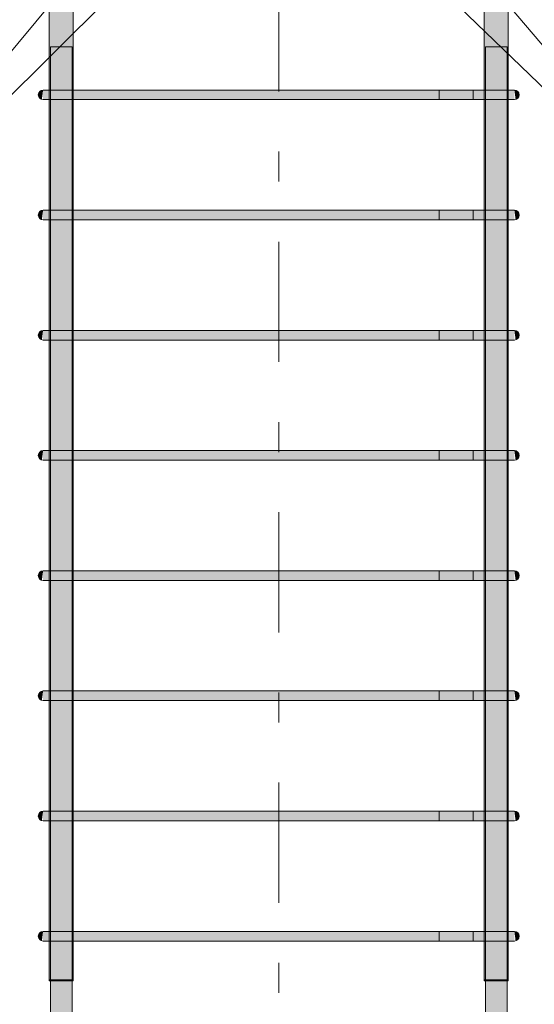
# Model space of a CAD drawing. Header units: millimetres. Extents: x -25607 to 9385, y 1894 to 10168.
# Tile 44 of 181: x -13380 to -12952, y 7863 to 8682. Entities that reach past the tile are written whole.
import ezdxf

# ---------------------------------------------------------------- set-up
doc = ezdxf.new("R2010")
doc.units = ezdxf.units.MM
doc.linetypes.add('Čára osnovy', pattern=[225, 100, -50, 25, -50])
for name, color, linetype, lineweight in [('S-GRID', 1, 'Continuous', 5), ('S-RBAR', 171, 'Continuous', 5), ('S-RBAR-IDEN', 171, 'Continuous', 5)]:
    doc.layers.add(name, color=color, linetype=linetype, lineweight=lineweight)

msp = doc.modelspace()

# ---------------------------------------------------------------- hatches: boundary and pattern name
at = {"layer": 'S-RBAR'}
h = msp.add_hatch(color=7, dxfattribs=at)
h.paths.add_polyline_path([(-13335.95, 7883.8), (-13335.95, 7916), (-13336.95, 7916), (-13336.95, 7883.8)])
h.paths.add_polyline_path([(-13355.95, 7883.8), (-13354.95, 7883.8), (-13355.14, 7916), (-13355.95, 7916), (-13355.95, 7884.87)])
h.paths.add_polyline_path([(-13355.95, 7924), (-13354.95, 7924), (-13355.14, 8016), (-13355.95, 8016), (-13355.95, 7946.05)])
h.paths.add_polyline_path([(-13335.95, 7924), (-13335.95, 8016), (-13336.95, 8016), (-13336.95, 7924)])
h.paths.add_polyline_path([(-13336.95, 8024), (-13335.95, 8024), (-13335.95, 8116), (-13336.95, 8116), (-13336.95, 8068.42)])
h.paths.add_polyline_path([(-13355.95, 8024), (-13354.95, 8024), (-13355.14, 8116), (-13355.95, 8116), (-13355.95, 8068.42)])
h.paths.add_polyline_path([(-13336.95, 8124), (-13335.95, 8124), (-13335.95, 8216), (-13336.95, 8216), (-13336.95, 8129.6)])
h.paths.add_polyline_path([(-13355.95, 8124), (-13354.95, 8124), (-13355.14, 8216), (-13355.95, 8216), (-13355.95, 8129.6)])
h.paths.add_polyline_path([(-13335.95, 8224), (-13335.95, 8316), (-13336.95, 8316), (-13336.95, 8224)])
h.paths.add_polyline_path([(-13355.95, 8224), (-13354.95, 8224), (-13355.14, 8316), (-13355.95, 8316), (-13355.95, 8251.97)])
h.paths.add_polyline_path([(-13355.14, 8324), (-13354.95, 8324), (-13355.14, 8416), (-13355.95, 8416), (-13355.95, 8324)])
h.paths.add_polyline_path([(-13336.95, 8324), (-13335.95, 8324), (-13335.95, 8416), (-13336.95, 8416), (-13336.95, 8374.34)])
h.paths.add_polyline_path([(-13336.95, 8424), (-13335.95, 8424), (-13335.95, 8516), (-13336.95, 8516), (-13336.95, 8435.52)])
h.paths.add_polyline_path([(-13354.95, 8424), (-13355.14, 8516), (-13355.95, 8516), (-13355.95, 8424), (-13355.14, 8424)])
h.paths.add_polyline_path([(-13355.95, 8524), (-13354.95, 8524), (-13355.14, 8616), (-13355.95, 8616), (-13355.95, 8557.89)])
h.paths.add_polyline_path([(-13335.95, 8524), (-13335.95, 8616), (-13336.95, 8616), (-13336.95, 8524)])
h.paths.add_polyline_path([(-13354.95, 8624), (-13354.95, 8660), (-13336.95, 8660), (-13336.95, 8624), (-13335.95, 8624), (-13335.95, 8707.64), (-13353, 8707.64), (-13353.17, 8700), (-13355.95, 8700), (-13355.95, 8699.07), (-13353.17, 8698.71), (-13353.67, 8697.5), (-13354.46, 8696.46), (-13355.95, 8695), (-13355.95, 8624), (-13355.14, 8624)])
h.paths.add_polyline_path([(-13353, 8729.64), (-13335.95, 8729.64), (-13335.95, 8783.8), (-13353, 8783.8), (-13353, 8741.44)])
h = msp.add_hatch(color=7, dxfattribs=at)
h.paths.add_polyline_path([(-12974.05, 7883.8), (-12974.05, 7916), (-12975.05, 7916), (-12975.05, 7883.8)])
h.paths.add_polyline_path([(-12994.05, 7883.8), (-12993.05, 7883.8), (-12993.05, 7916), (-12994.05, 7916), (-12994.05, 7884.87)])
h.paths.add_polyline_path([(-12994.05, 7924), (-12993.05, 7924), (-12993.05, 8016), (-12994.05, 8016), (-12994.05, 7946.05)])
h.paths.add_polyline_path([(-12974.05, 7924), (-12974.05, 8016), (-12975.05, 8016), (-12974.86, 7924)])
h.paths.add_polyline_path([(-12994.05, 8024), (-12993.05, 8024), (-12993.05, 8116), (-12994.05, 8116), (-12994.05, 8037.83)])
h.paths.add_polyline_path([(-12974.05, 8024), (-12974.05, 8116), (-12975.05, 8116), (-12974.86, 8024)])
h.paths.add_polyline_path([(-12993.05, 8124), (-12993.05, 8216), (-12994.05, 8216), (-12994.05, 8124)])
h.paths.add_polyline_path([(-12974.86, 8124), (-12974.05, 8124), (-12974.05, 8216), (-12975.05, 8216), (-12975.05, 8124)])
h.paths.add_polyline_path([(-12974.86, 8224), (-12974.05, 8224), (-12974.05, 8316), (-12975.05, 8316), (-12975.05, 8224)])
h.paths.add_polyline_path([(-12994.05, 8224), (-12993.05, 8224), (-12993.05, 8316), (-12994.05, 8316), (-12994.05, 8251.97)])
h.paths.add_polyline_path([(-12975.05, 8324), (-12974.05, 8324), (-12974.05, 8416), (-12975.05, 8416), (-12975.05, 8343.75)])
h.paths.add_polyline_path([(-12994.05, 8324), (-12993.05, 8324), (-12993.05, 8416), (-12994.05, 8416), (-12994.05, 8343.75)])
h.paths.add_polyline_path([(-12993.05, 8424), (-12993.05, 8516), (-12994.05, 8516), (-12994.05, 8424)])
h.paths.add_polyline_path([(-12974.86, 8424), (-12974.05, 8424), (-12974.05, 8516), (-12975.05, 8516), (-12975.05, 8424)])
h.paths.add_polyline_path([(-12974.86, 8524), (-12974.05, 8524), (-12974.05, 8616), (-12975.05, 8616), (-12975.05, 8524)])
h.paths.add_polyline_path([(-12993.05, 8524), (-12993.05, 8616), (-12994.05, 8616), (-12994.05, 8524)])
h.paths.add_polyline_path([(-12974.86, 8624), (-12974.05, 8624), (-12974.05, 8696.18), (-12974.42, 8696.46), (-12975.21, 8697.5), (-12975.71, 8698.71), (-12975.88, 8701.67), (-12975.88, 8707.64), (-12994.05, 8707.64), (-12994.05, 8624), (-12993.05, 8624), (-12993.05, 8660), (-12975.05, 8660), (-12975.05, 8624)])
h.paths.add_polyline_path([(-12974.05, 8699.76), (-12974.05, 8700), (-12975.88, 8700)])
h.paths.add_polyline_path([(-12975.88, 8729.64), (-12975.88, 8783.8), (-12994.05, 8783.8), (-12994.05, 8729.64)])
h = msp.add_hatch(color=7, dxfattribs=at)
h.paths.add_polyline_path([(-13345.15, 5870), (-13336.95, 5870), (-13336.95, 5916), (-13354.95, 5916), (-13354.95, 5870), (-13348.65, 5870)])
h.paths.add_polyline_path([(-13354.95, 5924), (-13336.95, 5924), (-13336.95, 6016), (-13354.95, 6016), (-13354.95, 5926.99)])
h.paths.add_polyline_path([(-13345.15, 6024), (-13336.95, 6024), (-13336.95, 6116), (-13354.95, 6116), (-13354.95, 6024), (-13348.65, 6024)])
h.paths.add_polyline_path([(-13348.65, 6124), (-13336.95, 6124), (-13336.95, 6216), (-13354.95, 6216), (-13354.95, 6124), (-13351.9, 6124)])
h.paths.add_polyline_path([(-13345.15, 6224), (-13336.95, 6224), (-13336.95, 6316), (-13354.95, 6316), (-13354.95, 6224), (-13348.65, 6224)])
h.paths.add_polyline_path([(-13344.83, 6324), (-13336.95, 6324), (-13336.95, 6416), (-13354.95, 6416), (-13354.95, 6324), (-13345.15, 6324)])
h.paths.add_polyline_path([(-13354.95, 6424), (-13336.95, 6424), (-13336.95, 6516), (-13354.95, 6516), (-13354.95, 6477.65)])
h.paths.add_polyline_path([(-13344.83, 6524), (-13336.95, 6524), (-13336.95, 6616), (-13354.95, 6616), (-13354.95, 6524), (-13345.15, 6524)])
h.paths.add_polyline_path([(-13354.95, 6624), (-13336.95, 6624), (-13336.95, 6716), (-13354.95, 6716), (-13354.95, 6661.2)])
h.paths.add_polyline_path([(-13336.95, 6724), (-13336.95, 6816), (-13354.95, 6816), (-13354.95, 6724), (-13341, 6724)])
h.paths.add_polyline_path([(-13348.65, 6824), (-13336.95, 6824), (-13336.95, 6916), (-13354.95, 6916), (-13354.95, 6824), (-13351.9, 6824)])
h.paths.add_polyline_path([(-13341, 6924), (-13336.95, 6924), (-13336.95, 7016), (-13354.95, 7016), (-13354.95, 6924), (-13344.83, 6924)])
h.paths.add_polyline_path([(-13345.15, 7024), (-13336.95, 7024), (-13336.95, 7116), (-13354.95, 7116), (-13354.95, 7024), (-13348.65, 7024)])
h.paths.add_polyline_path([(-13354.95, 7124), (-13336.95, 7124), (-13336.95, 7216), (-13354.95, 7216), (-13354.95, 7150.67)])
h.paths.add_polyline_path([(-13336.95, 7224), (-13336.95, 7316), (-13354.95, 7316), (-13354.95, 7224), (-13341, 7224)])
h.paths.add_polyline_path([(-13344.83, 7324), (-13336.95, 7324), (-13336.95, 7416), (-13354.95, 7416), (-13354.95, 7324), (-13345.15, 7324)])
h.paths.add_polyline_path([(-13345.15, 7424), (-13336.95, 7424), (-13336.95, 7516), (-13354.95, 7516), (-13354.95, 7424), (-13348.65, 7424)])
h.paths.add_polyline_path([(-13354.95, 7524), (-13336.95, 7524), (-13336.95, 7616), (-13354.95, 7616), (-13354.95, 7578.95)])
h.paths.add_polyline_path([(-13345.15, 7624), (-13336.95, 7624), (-13336.95, 7716), (-13354.95, 7716), (-13354.95, 7624), (-13348.65, 7624)])
h.paths.add_polyline_path([(-13345.15, 7724), (-13336.95, 7724), (-13336.95, 7816), (-13354.95, 7816), (-13354.95, 7724), (-13348.65, 7724)])
h.paths.add_polyline_path([(-13336.95, 7824), (-13336.95, 7916), (-13354.95, 7916), (-13354.95, 7824), (-13341, 7824)])
h.paths.add_polyline_path([(-13345.15, 7924), (-13336.95, 7924), (-13336.95, 8016), (-13354.95, 8016), (-13354.95, 7924), (-13348.65, 7924)])
h.paths.add_polyline_path([(-13341, 8024), (-13336.95, 8024), (-13336.95, 8116), (-13354.95, 8116), (-13354.95, 8024), (-13344.83, 8024)])
h.paths.add_polyline_path([(-13344.83, 8124), (-13336.95, 8124), (-13336.95, 8216), (-13354.95, 8216), (-13354.95, 8124), (-13345.15, 8124)])
h.paths.add_polyline_path([(-13345.15, 8224), (-13336.95, 8224), (-13336.95, 8316), (-13354.95, 8316), (-13354.95, 8224), (-13348.65, 8224)])
h.paths.add_polyline_path([(-13341, 8324), (-13336.95, 8324), (-13336.95, 8416), (-13354.95, 8416), (-13354.95, 8324), (-13344.83, 8324)])
h.paths.add_polyline_path([(-13345.15, 8424), (-13336.95, 8424), (-13336.95, 8516), (-13354.95, 8516), (-13354.95, 8424), (-13348.65, 8424)])
h.paths.add_polyline_path([(-13345.15, 8524), (-13336.95, 8524), (-13336.95, 8616), (-13354.95, 8616), (-13354.95, 8524), (-13348.65, 8524)])
h.paths.add_polyline_path([(-13345.15, 8624), (-13336.95, 8624), (-13336.95, 8660), (-13354.95, 8660), (-13354.95, 8624), (-13348.65, 8624)])
h = msp.add_hatch(color=7, dxfattribs=at)
h.paths.add_polyline_path([(-12993.05, 5870), (-12975.05, 5870), (-12975.05, 5916), (-12993.05, 5916), (-12993.05, 5896.4)])
h.paths.add_polyline_path([(-12978.1, 5924), (-12975.05, 5924), (-12975.05, 6016), (-12993.05, 6016), (-12993.05, 5924), (-12981.35, 5924)])
h.paths.add_polyline_path([(-12989, 6024), (-12975.05, 6024), (-12975.05, 6116), (-12993.05, 6116), (-12993.05, 6024)])
h.paths.add_polyline_path([(-12978.1, 6124), (-12975.05, 6124), (-12975.05, 6216), (-12993.05, 6216), (-12993.05, 6124), (-12981.35, 6124)])
h.paths.add_polyline_path([(-12978.1, 6224), (-12975.05, 6224), (-12975.05, 6316), (-12993.05, 6316), (-12993.05, 6224), (-12981.35, 6224)])
h.paths.add_polyline_path([(-12978.1, 6324), (-12975.05, 6324), (-12975.05, 6416), (-12993.05, 6416), (-12993.05, 6324), (-12981.35, 6324)])
h.paths.add_polyline_path([(-12993.05, 6424), (-12975.05, 6424), (-12975.05, 6516), (-12993.05, 6516), (-12993.05, 6447.05)])
h.paths.add_polyline_path([(-12981.35, 6524), (-12975.05, 6524), (-12975.05, 6616), (-12993.05, 6616), (-12993.05, 6524), (-12985.17, 6524)])
h.paths.add_polyline_path([(-12978.1, 6624), (-12975.05, 6624), (-12975.05, 6716), (-12993.05, 6716), (-12993.05, 6624), (-12981.35, 6624)])
h.paths.add_polyline_path([(-12989, 6724), (-12975.05, 6724), (-12975.05, 6816), (-12993.05, 6816), (-12993.05, 6724)])
h.paths.add_polyline_path([(-12978.1, 6824), (-12975.05, 6824), (-12975.05, 6916), (-12993.05, 6916), (-12993.05, 6824), (-12981.35, 6824)])
h.paths.add_polyline_path([(-12978.1, 6924), (-12975.05, 6924), (-12975.05, 7016), (-12993.05, 7016), (-12993.05, 6924), (-12981.35, 6924)])
h.paths.add_polyline_path([(-12978.1, 7024), (-12975.05, 7024), (-12975.05, 7116), (-12993.05, 7116), (-12993.05, 7024), (-12981.35, 7024)])
h.paths.add_polyline_path([(-12989, 7124), (-12975.05, 7124), (-12975.05, 7216), (-12993.05, 7216), (-12993.05, 7124)])
h.paths.add_polyline_path([(-12978.1, 7224), (-12975.05, 7224), (-12975.05, 7316), (-12993.05, 7316), (-12993.05, 7224), (-12981.35, 7224)])
h.paths.add_polyline_path([(-12978.1, 7324), (-12975.05, 7324), (-12975.05, 7416), (-12993.05, 7416), (-12993.05, 7324), (-12981.35, 7324)])
h.paths.add_polyline_path([(-12978.1, 7424), (-12975.05, 7424), (-12975.05, 7516), (-12993.05, 7516), (-12993.05, 7424), (-12981.35, 7424)])
h.paths.add_polyline_path([(-12993.05, 7524), (-12975.05, 7524), (-12975.05, 7616), (-12993.05, 7616), (-12993.05, 7548.36)])
h.paths.add_polyline_path([(-12978.1, 7624), (-12975.05, 7624), (-12975.05, 7716), (-12993.05, 7716), (-12993.05, 7624), (-12981.35, 7624)])
h.paths.add_polyline_path([(-12978.1, 7724), (-12975.05, 7724), (-12975.05, 7816), (-12993.05, 7816), (-12993.05, 7724), (-12981.35, 7724)])
h.paths.add_polyline_path([(-12989, 7824), (-12975.05, 7824), (-12975.05, 7916), (-12993.05, 7916), (-12993.05, 7824)])
h.paths.add_polyline_path([(-12978.1, 7924), (-12975.05, 7924), (-12975.05, 8016), (-12993.05, 8016), (-12993.05, 7924), (-12981.35, 7924)])
h.paths.add_polyline_path([(-12978.1, 8024), (-12975.05, 8024), (-12975.05, 8116), (-12993.05, 8116), (-12993.05, 8024), (-12981.35, 8024)])
h.paths.add_polyline_path([(-12978.1, 8124), (-12975.05, 8124), (-12975.05, 8216), (-12993.05, 8216), (-12993.05, 8124), (-12981.35, 8124)])
h.paths.add_polyline_path([(-12989, 8224), (-12975.05, 8224), (-12975.05, 8316), (-12993.05, 8316), (-12993.05, 8224)])
h.paths.add_polyline_path([(-12978.1, 8324), (-12975.05, 8324), (-12975.05, 8416), (-12993.05, 8416), (-12993.05, 8324), (-12981.35, 8324)])
h.paths.add_polyline_path([(-12981.35, 8424), (-12975.05, 8424), (-12975.05, 8516), (-12993.05, 8516), (-12993.05, 8424), (-12985.17, 8424)])
h.paths.add_polyline_path([(-12978.1, 8524), (-12975.05, 8524), (-12975.05, 8616), (-12993.05, 8616), (-12993.05, 8524), (-12981.35, 8524)])
h.paths.add_polyline_path([(-12993.05, 8624), (-12975.05, 8624), (-12975.05, 8660), (-12993.05, 8660), (-12993.05, 8649.66)])
for points in [[(-13362.04, 8616.14), (-13361, 8624), (-13363, 8623.46), (-13364.46, 8622), (-13365, 8620), (-13364.46, 8618), (-13363, 8616.54)], [(-13344.83, 8616), (-13341, 8616), (-13341, 8624), (-13361, 8624), (-13361, 8616), (-13345.15, 8616)], [(-13007.18, 8616), (-12989, 8616), (-12989, 8624), (-13341, 8624), (-13341, 8616), (-13084.34, 8616)], [(-12989, 8616), (-12969, 8616), (-12969, 8624), (-12989, 8624), (-12989, 8619.07)], [(-12967.96, 8616.14), (-12967, 8616.54), (-12965.54, 8618), (-12965, 8620), (-12965.54, 8622), (-12967, 8623.46), (-12969, 8624), (-12968.34, 8618.96)], [(-13362.04, 8516.14), (-13361, 8524), (-13363, 8523.46), (-13364.46, 8522), (-13365, 8520), (-13364.46, 8518), (-13363, 8516.54)], [(-13351.9, 8516), (-13341, 8516), (-13341, 8524), (-13361, 8524), (-13361, 8516), (-13354.4, 8516)], [(-13238.66, 8516), (-12989, 8516), (-12989, 8524), (-13341, 8524), (-13341, 8516), (-13315.82, 8516)], [(-12970.52, 8516), (-12969, 8516.14), (-12969, 8524), (-12989, 8524), (-12989, 8516), (-12972.69, 8516)], [(-12967.96, 8516.14), (-12967, 8516.54), (-12965.54, 8518), (-12965, 8520), (-12965.54, 8522), (-12967, 8523.46), (-12969, 8524), (-12968.34, 8518.96)], [(-13362.04, 8416.14), (-13361, 8424), (-13363, 8423.46), (-13364.46, 8422), (-13365, 8420), (-13364.46, 8418), (-13363, 8416.54)], [(-13351.9, 8416), (-13341, 8416), (-13341, 8424), (-13361, 8424), (-13361, 8416), (-13354.4, 8416)], [(-13238.66, 8416), (-12989, 8416), (-12989, 8424), (-13341, 8424), (-13341, 8416), (-13315.82, 8416)], [(-12970.52, 8416), (-12969, 8416.14), (-12969, 8424), (-12989, 8424), (-12989, 8416), (-12972.69, 8416)], [(-12967.96, 8416.14), (-12967, 8416.54), (-12965.54, 8418), (-12965, 8420), (-12965.54, 8422), (-12967, 8423.46), (-12969, 8424), (-12968.34, 8418.96)], [(-13362.04, 8316.14), (-13361, 8324), (-13363, 8323.46), (-13364.46, 8322), (-13365, 8320), (-13364.46, 8318), (-13363, 8316.54)], [(-13351.9, 8316), (-13341, 8316), (-13341, 8324), (-13361, 8324), (-13361, 8316), (-13354.4, 8316)], [(-13238.66, 8316), (-12989, 8316), (-12989, 8324), (-13341, 8324), (-13341, 8316), (-13315.82, 8316)], [(-12970.52, 8316), (-12969, 8316.14), (-12969, 8324), (-12989, 8324), (-12989, 8316), (-12972.69, 8316)], [(-12967.96, 8316.14), (-12967, 8316.54), (-12965.54, 8318), (-12965, 8320), (-12965.54, 8322), (-12967, 8323.46), (-12969, 8324), (-12968.34, 8318.96)], [(-13362.04, 8216.14), (-13361, 8224), (-13363, 8223.46), (-13364.46, 8222), (-13365, 8220), (-13364.46, 8218), (-13363, 8216.54)], [(-13351.9, 8216), (-13341, 8216), (-13341, 8224), (-13361, 8224), (-13361, 8216), (-13354.4, 8216)], [(-13341, 8216), (-12989, 8216), (-12989, 8224), (-13341, 8224)], [(-12989, 8216), (-12969, 8216.14), (-12969, 8224), (-12989, 8224), (-12989, 8221.38)], [(-12967.96, 8216.14), (-12967, 8216.54), (-12965.54, 8218), (-12965, 8220), (-12965.54, 8222), (-12967, 8223.46), (-12969, 8224), (-12968.34, 8218.96)], [(-13362.04, 8116.14), (-13361, 8124), (-13363, 8123.46), (-13364.46, 8122), (-13365, 8120), (-13364.46, 8118), (-13363, 8116.54)], [(-13351.9, 8116), (-13341, 8116), (-13341, 8124), (-13361, 8124), (-13361, 8116), (-13354.4, 8116)], [(-13238.66, 8116), (-12989, 8116), (-12989, 8124), (-13341, 8124), (-13341, 8116), (-13315.82, 8116)], [(-12970.52, 8116), (-12969, 8116.14), (-12969, 8124), (-12989, 8124), (-12989, 8116), (-12972.69, 8116)], [(-12967.96, 8116.14), (-12967, 8116.54), (-12965.54, 8118), (-12965, 8120), (-12965.54, 8122), (-12967, 8123.46), (-12969, 8124), (-12968.34, 8118.96)], [(-13362.04, 8016.14), (-13361, 8024), (-13363, 8023.46), (-13364.46, 8022), (-13365, 8020), (-13364.46, 8018), (-13363, 8016.54)], [(-13351.9, 8016), (-13341, 8016), (-13341, 8024), (-13361, 8024), (-13361, 8016), (-13354.4, 8016)], [(-13238.66, 8016), (-12989, 8016), (-12989, 8024), (-13341, 8024), (-13341, 8016), (-13315.82, 8016)], [(-12970.52, 8016), (-12969, 8016.14), (-12969, 8024), (-12989, 8024), (-12989, 8016), (-12972.69, 8016)], [(-12967.96, 8016.14), (-12967, 8016.54), (-12965.54, 8018), (-12965, 8020), (-12965.54, 8022), (-12967, 8023.46), (-12969, 8024), (-12968.34, 8018.96)], [(-13362.04, 7916.14), (-13361, 7924), (-13363, 7923.46), (-13364.46, 7922), (-13365, 7920), (-13364.46, 7918), (-13363, 7916.54)], [(-13351.9, 7916), (-13341, 7916), (-13341, 7924), (-13361, 7924), (-13361, 7916), (-13354.4, 7916)], [(-13238.66, 7916), (-12989, 7916), (-12989, 7924), (-13341, 7924), (-13341, 7916), (-13315.82, 7916)], [(-12970.52, 7916), (-12969, 7916.14), (-12969, 7924), (-12989, 7924), (-12989, 7916), (-12972.69, 7916)], [(-12967.96, 7916.14), (-12967, 7916.54), (-12965.54, 7918), (-12965, 7920), (-12965.54, 7922), (-12967, 7923.46), (-12969, 7924), (-12968.34, 7918.96)]]:
    msp.add_hatch(color=7, dxfattribs=at).paths.add_polyline_path(points)
h = msp.add_hatch(color=7, dxfattribs=at)
h.paths.add_polyline_path([(-13354.95, 7882.8), (-13354.95, 7883.8), (-13355.95, 7883.8), (-13355.95, 7882.8)])
h.paths.add_polyline_path([(-13335.95, 7882.8), (-13335.95, 7883.8), (-13336.95, 7883.8), (-13336.95, 7882.8)])
h = msp.add_hatch(color=7, dxfattribs=at)
h.paths.add_polyline_path([(-12993.05, 7882.8), (-12993.05, 7883.8), (-12994.05, 7883.8), (-12994.05, 7882.8)])
h.paths.add_polyline_path([(-12974.05, 7882.8), (-12974.05, 7883.8), (-12975.05, 7883.8), (-12975.05, 7882.8)])

# ---------------------------------------------------------------- linework, layer by layer
at = {"layer": 'S-GRID', "linetype": 'Čára osnovy', "lineweight": 9}
msp.add_line((-13165, 4797.76), (-13165, 9992.7), dxfattribs=at)
at = {"layer": 'S-RBAR'}
for p, q in [((-13355.95, 7882.8), (-13355.95, 8783.8)), ((-13355.95, 7883.8), (-13355.95, 8783.8)), ((-13335.95, 7882.8), (-13335.95, 8783.8)), ((-13335.95, 7883.8), (-13335.95, 8783.8)), ((-12994.05, 7882.8), (-12994.05, 8783.8)), ((-12994.05, 7883.8), (-12994.05, 8783.8)), ((-12974.05, 7882.8), (-12974.05, 8783.8)), ((-12974.05, 7883.8), (-12974.05, 8783.8)), ((-13336.95, 8660), (-13354.95, 8660)), ((-13354.95, 5870), (-13354.95, 8660)), ((-13336.95, 8660), (-13354.95, 8660)), ((-13354.95, 5870), (-13354.95, 8660)), ((-13336.95, 5870), (-13336.95, 8660)), ((-13336.95, 5870), (-13336.95, 8660)), ((-12975.05, 8660), (-12993.05, 8660)), ((-12993.05, 5870), (-12993.05, 8660)), ((-12975.05, 8660), (-12993.05, 8660)), ((-12993.05, 5870), (-12993.05, 8660)), ((-12975.05, 5870), (-12975.05, 8660)), ((-12975.05, 5870), (-12975.05, 8660)), ((-13341, 8624), (-13361, 8624)), ((-13341, 8624), (-13361, 8624)), ((-12989, 8624), (-13341, 8624)), ((-13341, 8624), (-12989, 8624)), ((-13003.14, 8624), (-13031.43, 8624)), ((-13031.43, 8624), (-13031.43, 8616)), ((-13003.14, 8624), (-12974.86, 8624)), ((-13003.14, 8616), (-13003.14, 8624)), ((-12969, 8624), (-13003.14, 8624)), ((-12969, 8624), (-12989, 8624)), ((-12969, 8624), (-12989, 8624)), ((-12969, 8624), (-12974.86, 8624)), ((-13341, 8616), (-13361, 8616)), ((-13341, 8616), (-13361, 8616)), ((-12989, 8616), (-13341, 8616)), ((-13341, 8616), (-12989, 8616)), ((-13003.14, 8616), (-13031.43, 8616)), ((-13003.14, 8616), (-12974.86, 8616)), ((-12969, 8616), (-13003.14, 8616)), ((-12974.86, 8616), (-12989, 8616)), ((-12969, 8616), (-12989, 8616)), ((-12969.68, 8616), (-12974.86, 8616)), ((-12969.68, 8616), (-12974.86, 8616)), ((-13341, 8524), (-13361, 8524)), ((-13341, 8524), (-13361, 8524)), ((-12989, 8524), (-13341, 8524)), ((-13341, 8524), (-12989, 8524)), ((-13003.14, 8524), (-13031.43, 8524)), ((-13031.43, 8524), (-13031.43, 8516)), ((-13003.14, 8524), (-12974.86, 8524)), ((-13003.14, 8516), (-13003.14, 8524)), ((-12969, 8524), (-13003.14, 8524)), ((-12969, 8524), (-12989, 8524)), ((-12969, 8524), (-12989, 8524)), ((-12969, 8524), (-12974.86, 8524)), ((-13341, 8516), (-13361, 8516)), ((-13341, 8516), (-13361, 8516)), ((-12989, 8516), (-13341, 8516)), ((-13341, 8516), (-12989, 8516)), ((-13003.14, 8516), (-13031.43, 8516)), ((-13003.14, 8516), (-12974.86, 8516)), ((-12969, 8516), (-13003.14, 8516)), ((-12974.86, 8516), (-12989, 8516)), ((-12969, 8516), (-12989, 8516)), ((-12969.68, 8516), (-12974.86, 8516)), ((-12969.68, 8516), (-12974.86, 8516)), ((-13341, 8424), (-13361, 8424)), ((-13341, 8424), (-13361, 8424)), ((-12989, 8424), (-13341, 8424)), ((-13341, 8424), (-12989, 8424)), ((-13003.14, 8424), (-13031.43, 8424)), ((-13031.43, 8424), (-13031.43, 8416)), ((-13003.14, 8424), (-12974.86, 8424)), ((-13003.14, 8416), (-13003.14, 8424)), ((-12969, 8424), (-13003.14, 8424)), ((-12969, 8424), (-12989, 8424)), ((-12969, 8424), (-12989, 8424)), ((-12969, 8424), (-12974.86, 8424)), ((-13341, 8416), (-13361, 8416)), ((-13341, 8416), (-13361, 8416)), ((-12989, 8416), (-13341, 8416)), ((-13341, 8416), (-12989, 8416)), ((-13003.14, 8416), (-13031.43, 8416)), ((-13003.14, 8416), (-12974.86, 8416)), ((-12969, 8416), (-13003.14, 8416)), ((-12974.86, 8416), (-12989, 8416)), ((-12969, 8416), (-12989, 8416)), ((-12969.68, 8416), (-12974.86, 8416)), ((-12969.68, 8416), (-12974.86, 8416)), ((-13341, 8324), (-13361, 8324)), ((-13341, 8324), (-13361, 8324)), ((-12989, 8324), (-13341, 8324)), ((-13341, 8324), (-12989, 8324)), ((-13003.14, 8324), (-13031.43, 8324)), ((-13031.43, 8324), (-13031.43, 8316)), ((-13003.14, 8324), (-12974.86, 8324)), ((-13003.14, 8316), (-13003.14, 8324)), ((-12969, 8324), (-13003.14, 8324)), ((-12969, 8324), (-12989, 8324)), ((-12969, 8324), (-12989, 8324)), ((-12969, 8324), (-12974.86, 8324)), ((-13341, 8316), (-13361, 8316)), ((-13341, 8316), (-13361, 8316)), ((-12989, 8316), (-13341, 8316)), ((-13341, 8316), (-12989, 8316)), ((-13003.14, 8316), (-13031.43, 8316)), ((-13003.14, 8316), (-12974.86, 8316)), ((-12969, 8316), (-13003.14, 8316)), ((-12974.86, 8316), (-12989, 8316)), ((-12969, 8316), (-12989, 8316)), ((-12969.68, 8316), (-12974.86, 8316)), ((-12969.68, 8316), (-12974.86, 8316)), ((-13341, 8224), (-13361, 8224)), ((-13341, 8224), (-13361, 8224)), ((-12989, 8224), (-13341, 8224)), ((-13341, 8224), (-12989, 8224)), ((-13003.14, 8224), (-13031.43, 8224)), ((-13031.43, 8224), (-13031.43, 8216)), ((-13003.14, 8224), (-12974.86, 8224)), ((-13003.14, 8216), (-13003.14, 8224)), ((-12969, 8224), (-13003.14, 8224)), ((-12969, 8224), (-12989, 8224)), ((-12969, 8224), (-12989, 8224)), ((-12969, 8224), (-12974.86, 8224)), ((-13341, 8216), (-13361, 8216)), ((-13341, 8216), (-13361, 8216)), ((-12989, 8216), (-13341, 8216)), ((-13341, 8216), (-12989, 8216)), ((-13003.14, 8216), (-13031.43, 8216)), ((-13003.14, 8216), (-12974.86, 8216)), ((-12969, 8216), (-13003.14, 8216)), ((-12974.86, 8216), (-12989, 8216)), ((-12969, 8216), (-12989, 8216)), ((-12969.68, 8216), (-12974.86, 8216)), ((-12969.68, 8216), (-12974.86, 8216)), ((-13341, 8124), (-13361, 8124)), ((-13341, 8124), (-13361, 8124)), ((-12989, 8124), (-13341, 8124)), ((-13341, 8124), (-12989, 8124)), ((-13003.14, 8124), (-13031.43, 8124)), ((-13031.43, 8124), (-13031.43, 8116)), ((-13003.14, 8124), (-12974.86, 8124)), ((-13003.14, 8116), (-13003.14, 8124)), ((-12969, 8124), (-13003.14, 8124)), ((-12969, 8124), (-12989, 8124)), ((-12969, 8124), (-12989, 8124)), ((-12969, 8124), (-12974.86, 8124)), ((-13341, 8116), (-13361, 8116)), ((-13341, 8116), (-13361, 8116)), ((-12989, 8116), (-13341, 8116)), ((-13341, 8116), (-12989, 8116)), ((-13003.14, 8116), (-13031.43, 8116)), ((-13003.14, 8116), (-12974.86, 8116)), ((-12969, 8116), (-13003.14, 8116)), ((-12974.86, 8116), (-12989, 8116)), ((-12969, 8116), (-12989, 8116)), ((-12969.68, 8116), (-12974.86, 8116)), ((-12969.68, 8116), (-12974.86, 8116)), ((-13341, 8024), (-13361, 8024)), ((-13341, 8024), (-13361, 8024)), ((-12989, 8024), (-13341, 8024)), ((-13341, 8024), (-12989, 8024)), ((-13003.14, 8024), (-13031.43, 8024)), ((-13031.43, 8024), (-13031.43, 8016)), ((-13003.14, 8024), (-12974.86, 8024)), ((-13003.14, 8016), (-13003.14, 8024)), ((-12969, 8024), (-13003.14, 8024)), ((-12969, 8024), (-12989, 8024)), ((-12969, 8024), (-12989, 8024)), ((-12969, 8024), (-12974.86, 8024)), ((-13341, 8016), (-13361, 8016)), ((-13341, 8016), (-13361, 8016)), ((-12989, 8016), (-13341, 8016)), ((-13341, 8016), (-12989, 8016)), ((-13003.14, 8016), (-13031.43, 8016)), ((-13003.14, 8016), (-12974.86, 8016)), ((-12969, 8016), (-13003.14, 8016)), ((-12974.86, 8016), (-12989, 8016)), ((-12969, 8016), (-12989, 8016)), ((-12969.68, 8016), (-12974.86, 8016)), ((-12969.68, 8016), (-12974.86, 8016)), ((-13341, 7924), (-13361, 7924)), ((-13341, 7924), (-13361, 7924)), ((-12989, 7924), (-13341, 7924)), ((-13341, 7924), (-12989, 7924)), ((-13003.14, 7924), (-13031.43, 7924)), ((-13031.43, 7924), (-13031.43, 7916)), ((-13003.14, 7924), (-12974.86, 7924)), ((-13003.14, 7916), (-13003.14, 7924)), ((-12969, 7924), (-13003.14, 7924)), ((-12969, 7924), (-12989, 7924)), ((-12969, 7924), (-12989, 7924)), ((-12969, 7924), (-12974.86, 7924)), ((-13341, 7916), (-13361, 7916)), ((-13341, 7916), (-13361, 7916)), ((-12989, 7916), (-13341, 7916)), ((-13341, 7916), (-12989, 7916)), ((-13003.14, 7916), (-13031.43, 7916)), ((-13003.14, 7916), (-12974.86, 7916)), ((-12969, 7916), (-13003.14, 7916)), ((-12974.86, 7916), (-12989, 7916)), ((-12969, 7916), (-12989, 7916)), ((-12969.68, 7916), (-12974.86, 7916)), ((-12969.68, 7916), (-12974.86, 7916)), ((-13335.95, 7883.8), (-13355.95, 7883.8)), ((-13335.95, 7882.8), (-13355.95, 7882.8)), ((-12974.05, 7883.8), (-12994.05, 7883.8)), ((-12974.05, 7882.8), (-12994.05, 7882.8))]:
    msp.add_line(p, q, dxfattribs=at)
for centre, start, end in [((-13361, 8620), 90, 270), ((-13361, 8620), 90, 270), ((-12969, 8620), 270, 90), ((-12969, 8620), 270, 90), ((-12969, 8620), 270, 90), ((-13361, 8520), 90, 270), ((-13361, 8520), 90, 270), ((-12969, 8520), 270, 90), ((-12969, 8520), 270, 90), ((-12969, 8520), 270, 90), ((-13361, 8420), 90, 270), ((-13361, 8420), 90, 270), ((-12969, 8420), 270, 90), ((-12969, 8420), 270, 90), ((-12969, 8420), 270, 90), ((-13361, 8320), 90, 270), ((-13361, 8320), 90, 270), ((-12969, 8320), 270, 90), ((-12969, 8320), 270, 90), ((-12969, 8320), 270, 90), ((-13361, 8220), 90, 270), ((-13361, 8220), 90, 270), ((-12969, 8220), 270, 90), ((-12969, 8220), 270, 90), ((-12969, 8220), 270, 90), ((-13361, 8120), 90, 270), ((-13361, 8120), 90, 270), ((-12969, 8120), 270, 90), ((-12969, 8120), 270, 90), ((-12969, 8120), 270, 90), ((-13361, 8020), 90, 270), ((-13361, 8020), 90, 270), ((-12969, 8020), 270, 90), ((-12969, 8020), 270, 90), ((-12969, 8020), 270, 90), ((-13361, 7920), 90, 270), ((-13361, 7920), 90, 270), ((-12969, 7920), 270, 90), ((-12969, 7920), 270, 90), ((-12969, 7920), 270, 90)]:
    msp.add_arc(centre, 4, start, end, dxfattribs=at)
at = {"layer": 'S-RBAR-IDEN'}
for p, q in [((-13266.27, 8740.45), (-13562.47, 8445.95)), ((-13317.44, 8740.45), (-13562.47, 8445.95)), ((-13063.73, 8740.45), (-12784.49, 8470.87)), ((-13012.56, 8740.45), (-12784.49, 8470.87))]:
    msp.add_line(p, q, dxfattribs=at)

doc.saveas('drawing.dxf')
